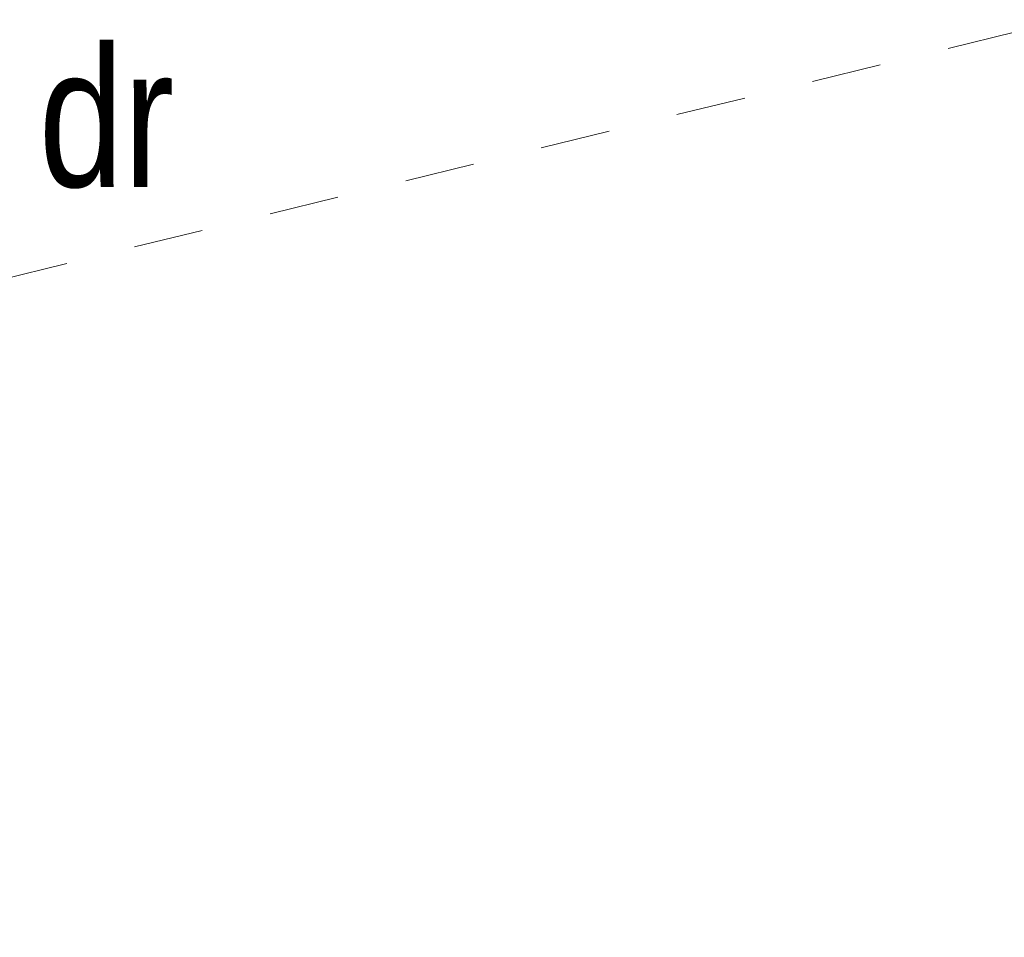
# Model space of a CAD drawing. Header units: metres. Extents: x 5504996 to 5514259, y 5943254 to 5951281.
# Tile 83 of 256: x 5509333.49 to 5509340.55, y 5947752.28 to 5947758.85. Entities that reach past the tile are written whole.
import ezdxf

# ---------------------------------------------------------------- set-up
doc = ezdxf.new("R2010")
doc.units = ezdxf.units.M
doc.linetypes.add('L_0_03', pattern=[1, 0.5, -0.5])
doc.layers.add('EGB_KonturUzytkuGruntowego', color=7, linetype='L_0_03', lineweight=18, true_color=0x008000)
doc.styles.get("Standard").update_dxf_attribs({"font": 'simplex.shx'})

msp = doc.modelspace()

# ---------------------------------------------------------------- linework, layer by layer
at = {"layer": 'EGB_KonturUzytkuGruntowego', "color": 96, "linetype": 'L_0_03', "lineweight": 18, "true_color": 0x008000, "flags": 128}
msp.add_lwpolyline([(5509132.11, 5947722.74), (5509138.95, 5947723.71), (5509174.28, 5947730.59), (5509238.85, 5947743.15), (5509250.57, 5947745.43), (5509256.78, 5947746.64), (5509279.77, 5947751.07), (5509328.99, 5947760.54), (5509398.1, 5947774.41), (5509466.39, 5947787.67), (5509571.35, 5947807.56), (5509575.37, 5947864.59), (5509585.59, 5947864.33), (5509595.51, 5947812.34), (5509606.05, 5947784.07), (5509634.83, 5947756.53), (5509689.69, 5947732.73), (5509732.68, 5947714.19), (5509740.33, 5947717.31), (5509801.61, 5947664.57), (5509875.75, 5947590.67), (5509888.55, 5947577.92), (5509897.01, 5947569.49), (5509942.28, 5947505.67), (5509946.97, 5947499.05), (5509976.47, 5947457.46), (5510054.83, 5947376.31), (5510126.58, 5947283.52), (5510258.9, 5947135), (5510253.94, 5947130.54), (5510119.91, 5947281.35), (5510092.33, 5947316.78), (5510083.35, 5947328.32), (5510050.79, 5947370.13), (5510049.32, 5947372.02), (5510048.23, 5947373.15), (5509971.45, 5947452.61), (5509970.37, 5947454.13), (5509952.93, 5947478.66), (5509943.2, 5947492.35), (5509931.62, 5947508.65), (5509922, 5947522.18), (5509900.86, 5947551.93), (5509891.59, 5947564.97), (5509848.28, 5947605.27), (5509828.55, 5947626.04), (5509813.95, 5947641.41), (5509796.82, 5947659.44), (5509793.79, 5947662.05), (5509775.08, 5947678.15), (5509758.5, 5947692.42), (5509739.22, 5947709.02), (5509731.59, 5947706.43), (5509630.59, 5947750.76), (5509601.52, 5947783.63), (5509592.23, 5947807.72), (5509544.28, 5947798.09), (5509513.29, 5947792.09), (5509480.03, 5947785.51), (5509452.41, 5947780.41), (5509446.42, 5947779.31), (5509427.06, 5947775.67), (5509415.05, 5947773.41), (5509388.09, 5947768.34), (5509354.14, 5947761.93), (5509351.68, 5947761.46), (5509349.26, 5947760.87), (5509322.54, 5947754.35), (5509294.76, 5947749.17), (5509288.79, 5947748.06), (5509259.26, 5947742.55), (5509201.21, 5947731.73), (5509134.01, 5947718.79), (5509184.94, 5947617.86), (5509192.65, 5947602.56), (5509208.88, 5947553.53), (5509219.5, 5947532.81), (5509221.57, 5947527.62), (5509225.28, 5947518.3), (5509230.29, 5947505.74), (5509234.62, 5947494.99), (5509235.43, 5947492.98), (5509245.62, 5947467.67), (5509248.8, 5947458.12), (5509258.49, 5947429.05), (5509265.71, 5947407.19), (5509268.21, 5947399.6), (5509276.09, 5947375.73), (5509279.14, 5947345.6), (5509278.67, 5947325.3), (5509278.21, 5947305.75), (5509277.73, 5947285.2), (5509277.81, 5947261.49), (5509278.34, 5947225.27), (5509282.81, 5947210.39), (5509288.75, 5947190.29), (5509306.08, 5947132.06), (5509317.35, 5947112.7), (5509319.32, 5947109.54), (5509328.96, 5947092.96), (5509391.48, 5946985.42), (5509466.85, 5946903.15), (5509481.04, 5946887.66), (5509516.37, 5946855.62), (5509531.42, 5946841.97), (5509544.33, 5946838.38), (5509546.44, 5946830.79), (5509548.19, 5946826.76), (5509527.38, 5946837.54), (5509477.01, 5946883.22), (5509471.15, 5946889.83), (5509429.65, 5946935.65), (5509398.54, 5946968.55), (5509385.51, 5946984.98), (5509383.09, 5946989.05), (5509374.16, 5947005.82), (5509323.19, 5947093.02), (5509321.17, 5947096.47), (5509300.9, 5947129.34), (5509292.67, 5947156.72), (5509286.07, 5947174.39), (5509278.7, 5947201.64), (5509273.93, 5947219.27), (5509272.33, 5947225.16), (5509272.33, 5947244.4), (5509271.53, 5947285.23), (5509272.95, 5947346.16), (5509270.09, 5947375.57), (5509267.28, 5947385), (5509258.74, 5947409.92), (5509252, 5947429.94), (5509246.69, 5947445.69), (5509239.96, 5947465.69), (5509225.67, 5947500.81), (5509224.29, 5947504.57), (5509216.41, 5947523.68), (5509214.27, 5947528.87), (5509207.89, 5947543.83), (5509199.71, 5947564.91), (5509194.33, 5947577.93), (5509189.03, 5947589.01), (5509171.45, 5947626.03), (5509134.62, 5947703.86), (5509129.04, 5947715.63), (5509126.18, 5947721.9)], close=True, dxfattribs=at)

# ---------------------------------------------------------------- next in the draw order: texts
at = {"layer": 'EGB_KonturUzytkuGruntowego', "color": 96, "true_color": 0x008000, "insert": (5509333.63, 5947757.64), "char_height": 1, "attachment_point": 7, "line_spacing_factor": 0.9, "bg_fill": 3, "box_fill_scale": 1, "bg_fill_color": 0, "bg_fill_transparency": 0}
msp.add_mtext('\\W0.7818x;\\fArial|b0|i0;dr', dxfattribs=at)

doc.saveas('drawing.dxf')
